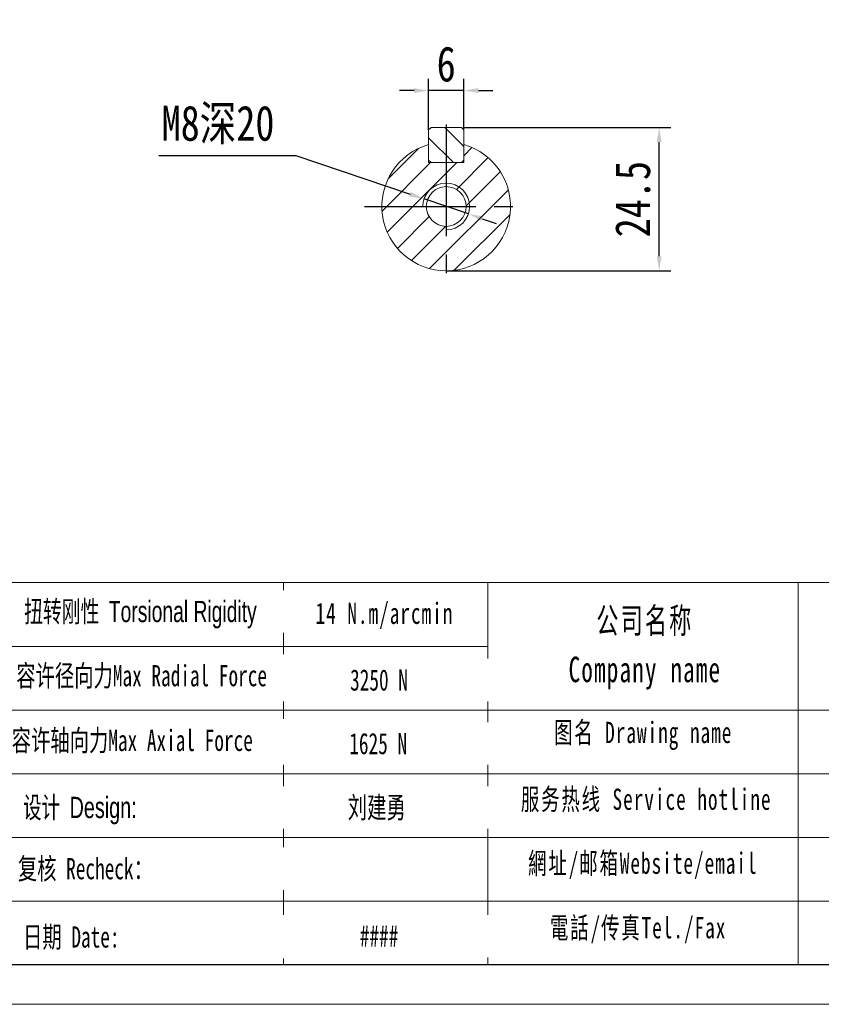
# Model space of a CAD drawing. Header units: millimetres. Extents: x 14 to 585, y 35 to 439.
# Tile 3 of 5: x 323 to 460, y 35 to 204. Entities that reach past the tile are written whole.
import ezdxf

# ---------------------------------------------------------------- set-up
doc = ezdxf.new("R2010")
doc.units = ezdxf.units.MM
doc.header["$PDSIZE"] = -5
doc.linetypes.add('CENTER2', pattern=[28.575, 19.05, -3.175, 3.175, -3.175])
doc.layers.get('0').update_dxf_attribs({"lineweight": 18})
doc.layers.get('Defpoints').update_dxf_attribs({"lineweight": 18})
doc.layers.add('3中心线层', color=1, linetype='CENTER2')
doc.layers.add('5剖面线层', color=2, linetype='Continuous')
doc.layers.add('图框_外框线', color=7, linetype='Continuous', lineweight=18)
doc.styles.add('TH_GBDIM', font='txt', dxfattribs={"width": 0.8})
doc.styles.add('标准', font='txt', dxfattribs={"width": 0.667})
doc.dimstyles.new('TH_GBDIM', dxfattribs={"dimtxt": 3.5, "dimasz": 2.5, "dimexe": 2, "dimexo": 0, "dimgap": 1.5, "dimtad": 1, "dimdec": 1, "dimdsep": 46, "dimtxsty": 'TH_GBDIM', "dimcen": 2.5, "dimdle": 5, "dimclrd": 4, "dimclre": 4, "dimclrt": 3, "dimadec": 0, "dimazin": 0, "dimtfac": 0.714286, "dimtdec": 1, "dimtmove": 0, "dimatfit": 3, "dimfxl": 1, "dimtolj": 1, "dimarcsym": 0})

# ---------------------------------------------------------------- blocks, each defined once
blk = doc.blocks.new('*D21')
at = {"color": 4, "lineweight": -2}
for p, q in [((398.61, 185.25), (434.03, 185.25)), ((432.03, 163.25), (432.03, 182.75)), ((395.61, 160.75), (434.03, 160.75))]:
    blk.add_line(p, q, dxfattribs=at)
at = {"color": 4}
for points in [[(432.44, 182.75), (431.61, 182.75), (432.03, 185.25)], [(431.61, 163.25), (432.44, 163.25), (432.03, 160.75)]]:
    blk.add_solid(points, dxfattribs=at)
at = {"layer": 'Defpoints', "color": 0}
for p in [(398.61, 185.25), (432.03, 185.25), (395.61, 160.75)]:
    blk.add_point(p, dxfattribs=at)
at = {"color": 3, "insert": (427.53, 173), "char_height": 6, "attachment_point": 5, "rotation": 90, "style": 'TH_GBDIM'}
blk.add_mtext('\\A1;24.5', dxfattribs=at)
blk = doc.blocks.new('*D22')
at = {"color": 4, "lineweight": -2}
for p, q in [((346.49, 180.49), (369.87, 180.49)), ((369.87, 180.49), (389.45, 173.84)), ((399.4, 170.47), (391.82, 173.04)), ((401.76, 169.66), (404.13, 168.86))]:
    blk.add_line(p, q, dxfattribs=at)
at = {"color": 4}
for points in [[(389.32, 173.45), (389.59, 174.24), (391.82, 173.04)], [(401.9, 170.06), (401.63, 169.27), (399.4, 170.47)]]:
    blk.add_solid(points, dxfattribs=at)
at = {"layer": 'Defpoints', "color": 0}
for p in [(391.82, 173.04), (399.4, 170.47)]:
    blk.add_point(p, dxfattribs=at)
at = {"color": 3, "insert": (356.59, 185.69), "char_height": 6, "attachment_point": 5, "style": 'TH_GBDIM'}
blk.add_mtext('\\A1;{M8深20}{}{}', dxfattribs=at)
blk = doc.blocks.new('*D23')
at = {"color": 4, "lineweight": -2}
for p, q in [((392.61, 184.85), (392.61, 193.58)), ((398.61, 184.85), (398.61, 193.58)), ((390.11, 191.58), (387.61, 191.58)), ((398.61, 191.58), (392.61, 191.58)), ((401.11, 191.58), (403.61, 191.58))]:
    blk.add_line(p, q, dxfattribs=at)
at = {"color": 4}
for points in [[(390.11, 191.16), (390.11, 191.99), (392.61, 191.58)], [(401.11, 191.99), (401.11, 191.16), (398.61, 191.58)]]:
    blk.add_solid(points, dxfattribs=at)
at = {"layer": 'Defpoints', "color": 0}
for p in [(392.61, 191.58), (392.61, 184.85), (398.61, 184.85)]:
    blk.add_point(p, dxfattribs=at)
at = {"color": 3, "insert": (395.61, 196.08), "char_height": 6, "attachment_point": 5, "style": 'TH_GBDIM'}
blk.add_mtext('\\A1;6', dxfattribs=at)

msp = doc.modelspace()

# ---------------------------------------------------------------- hatches: boundary and pattern name
at = {"layer": '5剖面线层'}
h = msp.add_hatch(dxfattribs=at)
h.set_pattern_fill('ANSI31', color=256, angle=90, style=0)
h.set_pattern_definition([(135, (55.8972, -32.0724), (-2.245064, -2.245064), [])])
h.paths.add_polyline_path([(398.61, 185.25), (395.61, 185.25), (395.61, 179.25), (398.61, 179.25)])
h.paths.add_polyline_path([(395.61, 185.25), (392.61, 185.25), (392.61, 179.25), (395.61, 179.25)])
h = msp.add_hatch(dxfattribs=at)
h.set_pattern_fill('ANSI31', color=256, style=0)
h.set_pattern_definition([(45, (55.8972, -32.0724), (-2.245064, 2.245064), [])])
h.paths.add_polyline_path([(406.61, 171.75), (399.61, 171.75, -0.414214), (395.61, 167.75), (395.61, 160.75, 0.414214)])
h.paths.add_polyline_path([(398.61, 182.33), (398.61, 179.25), (395.61, 179.25), (395.61, 175.75, -0.414214), (399.61, 171.75), (406.61, 171.75, 0.335437)])
h.paths.add_polyline_path([(395.61, 179.25), (392.61, 179.25), (392.61, 182.33, 0.335437), (384.61, 171.75), (392.21, 171.75, -0.414214), (395.61, 175.15)])
h.paths.add_polyline_path([(395.61, 167.75, -0.414214), (391.61, 171.75), (384.61, 171.75, 0.414214), (395.61, 160.75)])
h.paths.add_polyline_path([(392.21, 171.75), (391.61, 171.75, 0.414214), (395.61, 167.75), (395.61, 168.35, -0.414214)], flags=17)
h.paths.add_polyline_path([(399.61, 171.75), (399.01, 171.75, -0.414214), (395.61, 168.35), (395.61, 167.75, 0.414214)], flags=17)
h.paths.add_polyline_path([(395.61, 175.75), (395.61, 175.15, -0.414214), (399.01, 171.75), (399.61, 171.75, 0.414214)], flags=17)

# ---------------------------------------------------------------- linework, layer by layer
for p, q in [((393.01, 185.25), (392.61, 184.85)), ((393.01, 185.25), (392.61, 184.85)), ((393.01, 185.25), (398.21, 185.25)), ((393.01, 185.25), (398.21, 185.25)), ((398.21, 185.25), (398.61, 184.85)), ((398.21, 185.25), (398.61, 184.85)), ((392.61, 184.85), (392.61, 179.65)), ((392.61, 184.85), (392.61, 179.65)), ((398.61, 184.85), (398.61, 179.65)), ((398.61, 184.85), (398.61, 179.65)), ((393.01, 179.25), (392.61, 179.65)), ((392.61, 179.25), (392.61, 179.65)), ((393.01, 179.25), (392.61, 179.25)), ((393.01, 179.25), (398.21, 179.25)), ((398.61, 179.65), (398.21, 179.25)), ((398.61, 179.25), (398.21, 179.25)), ((398.61, 179.65), (398.61, 179.25))]:
    msp.add_line(p, q)
msp.add_circle((395.61, 171.75), 3.4)
msp.add_arc((395.61, 171.75), 11, 105.8266, 74.1734)
msp.add_arc((395.61, 171.75), 11, 105.8266, 74.1734)
at = {"color": 4}
msp.add_arc((395.61, 171.75), 4, 270, 180, dxfattribs=at)
at = {"layer": '3中心线层'}
for p, q in [((395.61, 185.75), (395.61, 157.75)), ((381.61, 171.75), (409.61, 171.75)), ((381.61, 171.75), (409.61, 171.75)), ((381.61, 171.75), (409.61, 171.75))]:
    msp.add_line(p, q, dxfattribs=at)
at = {"layer": '图框_外框线'}
for p, q in [((64.48, 107.42), (578.62, 107.42)), ((367.79, 107.42), (367.79, 42.12)), ((402.71, 107.42), (402.71, 42.12)), ((455.8, 107.42), (455.8, 42.12)), ((113.75, 96.53), (402.71, 96.53)), ((64.48, 85.63), (578.62, 85.63)), ((113.75, 74.73), (578.62, 74.73)), ((113.75, 63.84), (578.62, 63.84)), ((113.75, 52.94), (578.62, 52.94))]:
    msp.add_line(p, q, dxfattribs=at)
at = {"layer": '图框_外框线', "color": 3}
msp.add_lwpolyline([(14, 35.31), (585.43, 35.31), (585.43, 439.39), (14, 439.39)], close=True, dxfattribs=at)
at = {"layer": '图框_外框线', "color": 3, "lineweight": 25}
msp.add_lwpolyline([(48.01, 42.12), (578.62, 42.12), (578.62, 432.59), (48.01, 432.59)], close=True, dxfattribs=at)

# ---------------------------------------------------------------- texts
at = {"layer": '图框_外框线', "color": 1, "insert": (385.05, 104), "char_height": 3.6321, "width": 46.4502, "attachment_point": 2, "style": '标准'}
msp.add_mtext('{\\T1.1;14 N.m/arcmin}', dxfattribs=at)
at = {"layer": '图框_外框线', "color": 1, "attachment_point": 2, "line_spacing_factor": 1.15057, "style": '标准'}
for s, insert, char_height, width in [('\\T1.1;公司名称\\PCompany name', (429.59, 103.12), 4.3586, 56.4297), ('\\T1.1;图名 Drawing name', (429.29, 83.62), 3.6321, 46.4502), ('\\T1.1;服务热线 Service hotline', (429.81, 72.2), 3.6321, 51.75), ('\\T1.1;網址/邮箱Website/email', (429.24, 61.26), 3.6321, 53.8668), ('\\T1.1;電話/传真Tel./Fax', (428.43, 50.23), 3.6321, 54.5147)]:
    msp.add_mtext(s, dxfattribs=dict(at, insert=insert, char_height=char_height, width=width))

# ---------------------------------------------------------------- dimensions: what is measured, and where the dimension line sits
dim = msp.add_linear_dim(base=(392.61, 191.58), p1=(398.61, 184.85), p2=(392.61, 184.85), dimstyle='TH_GBDIM', override={"dimtxt": 6})
dim.commit()
dim.dimension.update_dxf_attribs({"geometry": '*D23', "text_midpoint": (395.61, 191.58), "dimtype": 160})
dim = msp.add_diameter_dim_2p(p1=(399.4, 170.47), p2=(391.82, 173.04), text='{M8深20}{}{}', dimstyle='TH_GBDIM', override={"dimtxt": 6, "dimgap": 1.5, "dimtad": 1, "dimtih": 0, "dimtoh": 1, "dimdec": 1, "dimlfac": 1, "dimse1": 0, "dimse2": 0, "dimsd1": 0, "dimsd2": 0, "dimtix": 0, "dimtofl": 1, "dimatfit": 3})
dim.commit()
dim.dimension.update_dxf_attribs({"geometry": '*D22', "text_midpoint": (356.59, 180.49), "dimtype": 163})
dim = msp.add_linear_dim(base=(432.03, 185.25), p1=(395.61, 160.75), p2=(398.61, 185.25), angle=90, dimstyle='TH_GBDIM', override={"dimtxt": 6})
dim.commit()
dim.dimension.update_dxf_attribs({"geometry": '*D21', "text_midpoint": (427.53, 173)})

# ---------------------------------------------------------------- next in the draw order: texts
at = {"layer": '图框_外框线', "color": 1, "width": 113.6605, "attachment_point": 2, "style": '标准', "bg_fill": 2}
for s, insert, char_height in [('{\\f宋体|b0|i0|c134|p2;\\W0.65;扭转刚性 \\fArial|b0|i0|c0|p34;Torsional Rigidity}', (343.32, 104.31), 3.6321), ('{\\f宋体|b0|i0|c134|p2;容许径向力Max Radial Force}', (343.53, 93.33), 3.6321), ('{\\f宋体|b0|i0|c134|p2;容许轴向力Max Axial Force}', (341.93, 82.26), 3.6321), ('{\\fSimSun|b1|i0|c134|p2;刘建勇}', (383.74, 70.79), 3.6321), ('{\\f宋体|b0|i0|c134|p2;复核 Recheck：}', (333.91, 60.33), 3.6321), ('####', (384.13, 48.79), 3.632)]:
    msp.add_mtext(s, dxfattribs=dict(at, insert=insert, char_height=char_height))

# ---------------------------------------------------------------- next in the draw order: texts
at = {"layer": '图框_外框线', "color": 1, "char_height": 3.6321, "width": 113.6605, "attachment_point": 2, "style": '标准', "bg_fill": 2}
for s, insert in [('{\\fSimSun|b1|i0|c134|p2;3250 N}', (384.12, 92.59)), ('{\\fSimSun|b1|i0|c134|p2;1625 N}', (383.98, 81.72)), ('设计 \\fArial|b0|i0|c0|p2;Design:', (332.97, 70.8)), ('{\\f宋体|b0|i0|c134|p2;日期 }Date:', (331.5, 48.65))]:
    msp.add_mtext(s, dxfattribs=dict(at, insert=insert))

doc.saveas('drawing.dxf')
